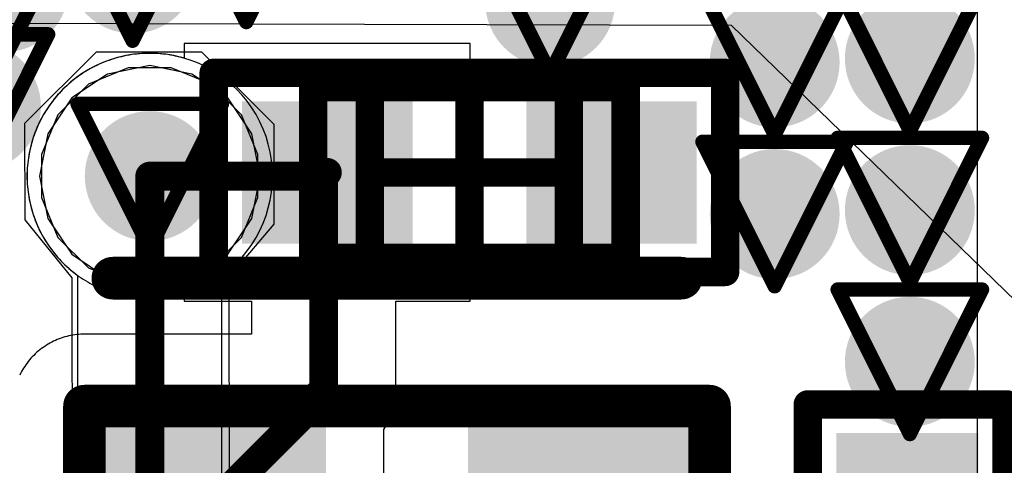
# Model space of a CAD drawing. Header units: inches. Extents: x -2.3 to 12.7, y -2.8 to 6.7.
# Tile 107 of 171: x 0.4135 to 0.5499, y 1.0826 to 1.1443. Entities that reach past the tile are written whole.
import ezdxf

# ---------------------------------------------------------------- set-up
doc = ezdxf.new("R2010")
doc.units = ezdxf.units.IN
doc.header["$MEASUREMENT"] = 0
for name, color, linetype in [('Bottom Layer', 5, 'Continuous'), ('Bottom Overlay', 54, 'Continuous'), ('Bottom Paste', 16, 'Continuous'), ('Bottom Solder', 6, 'Continuous'), ('Drill Drawing', 1, 'Continuous'), ('L2_GND1', 16, 'Continuous'), ('L3_PWR1', 130, 'Continuous'), ('M14 Component Bodies Bottom', 56, 'Continuous'), ('M16 Courtyards Bottom', 56, 'Continuous'), ('M6 Assembly Bottom', 56, 'Continuous'), ('Top Layer', 1, 'Continuous'), ('Top Solder', 216, 'Continuous'), ('Via Holes', 16, 'Continuous')]:
    doc.layers.add(name, color=color, linetype=linetype)

# ---------------------------------------------------------------- blocks, each defined once
blk = doc.blocks.new('FP_FW4000044Q_4_SMD_2_0_1_6___MFG_B_35')
at = {"layer": 'Bottom Layer'}
h = blk.add_hatch(color=5, dxfattribs=at)
edge = h.paths.add_edge_path()
edge.add_arc((-0.04323, -0.00795), 0.00205, 90, 180)
edge.add_line((-0.04528, -0.00795), (-0.04528, -0.03535))
edge.add_arc((-0.04323, -0.03535), 0.00205, 180, 270)
edge.add_line((-0.04323, -0.0374), (-0.01189, -0.0374))
edge.add_arc((-0.01189, -0.03535), 0.00205, 270, 360)
edge.add_line((-0.00984, -0.03535), (-0.00984, -0.00795))
edge.add_arc((-0.01189, -0.00795), 0.00205, 0, 90)
edge.add_line((-0.01189, -0.00591), (-0.04323, -0.00591))
h = blk.add_hatch(color=5, dxfattribs=at)
edge = h.paths.add_edge_path()
edge.add_arc((0.01189, -0.00795), 0.00205, 90, 180)
edge.add_line((0.00984, -0.00795), (0.00984, -0.03535))
edge.add_arc((0.01189, -0.03535), 0.00205, 180, 270)
edge.add_line((0.01189, -0.0374), (0.04323, -0.0374))
edge.add_arc((0.04323, -0.03535), 0.00205, 270, 360)
edge.add_line((0.04528, -0.03535), (0.04528, -0.00795))
edge.add_arc((0.04323, -0.00795), 0.00205, 0, 90)
edge.add_line((0.04323, -0.00591), (0.01189, -0.00591))
at = {"layer": 'Bottom Paste'}
h = blk.add_hatch(color=16, dxfattribs=at)
edge = h.paths.add_edge_path()
edge.add_arc((-0.04323, -0.00795), 0.00205, 90, 180)
edge.add_line((-0.04528, -0.00795), (-0.04528, -0.03535))
edge.add_arc((-0.04323, -0.03535), 0.00205, 180, 270)
edge.add_line((-0.04323, -0.0374), (-0.01189, -0.0374))
edge.add_arc((-0.01189, -0.03535), 0.00205, 270, 360)
edge.add_line((-0.00984, -0.03535), (-0.00984, -0.00795))
edge.add_arc((-0.01189, -0.00795), 0.00205, 0, 90)
edge.add_line((-0.01189, -0.00591), (-0.04323, -0.00591))
h = blk.add_hatch(color=16, dxfattribs=at)
edge = h.paths.add_edge_path()
edge.add_arc((0.01189, -0.00795), 0.00205, 90, 180)
edge.add_line((0.00984, -0.00795), (0.00984, -0.03535))
edge.add_arc((0.01189, -0.03535), 0.00205, 180, 270)
edge.add_line((0.01189, -0.0374), (0.04323, -0.0374))
edge.add_arc((0.04323, -0.03535), 0.00205, 270, 360)
edge.add_line((0.04528, -0.03535), (0.04528, -0.00795))
edge.add_arc((0.04323, -0.00795), 0.00205, 0, 90)
edge.add_line((0.04323, -0.00591), (0.01189, -0.00591))
at = {"layer": 'Bottom Solder'}
h = blk.add_hatch(color=6, dxfattribs=at)
edge = h.paths.add_edge_path()
edge.add_arc((-0.04323, -0.00795), 0.00205, 90, 180)
edge.add_line((-0.04528, -0.00795), (-0.04528, -0.03535))
edge.add_arc((-0.04323, -0.03535), 0.00205, 180, 270)
edge.add_line((-0.04323, -0.0374), (-0.01189, -0.0374))
edge.add_arc((-0.01189, -0.03535), 0.00205, 270, 360)
edge.add_line((-0.00984, -0.03535), (-0.00984, -0.00795))
edge.add_arc((-0.01189, -0.00795), 0.00205, 0, 90)
edge.add_line((-0.01189, -0.00591), (-0.04323, -0.00591))
h = blk.add_hatch(color=6, dxfattribs=at)
edge = h.paths.add_edge_path()
edge.add_arc((0.01189, -0.00795), 0.00205, 90, 180)
edge.add_line((0.00984, -0.00795), (0.00984, -0.03535))
edge.add_arc((0.01189, -0.03535), 0.00205, 180, 270)
edge.add_line((0.01189, -0.0374), (0.04323, -0.0374))
edge.add_arc((0.04323, -0.03535), 0.00205, 270, 360)
edge.add_line((0.04528, -0.03535), (0.04528, -0.00795))
edge.add_arc((0.04323, -0.00795), 0.00205, 0, 90)
edge.add_line((0.04323, -0.00591), (0.01189, -0.00591))
at = {"layer": 'Bottom Overlay'}
blk.add_lwpolyline([(0.03937, -0.05315, 0.00591, 0.00591, 0), (-0.03937, -0.05315, 0.00591, 0.00591, 0)], format="xyseb", dxfattribs=at)
for points in [[(-0.04085, -0.05315, 0.00295, 0.00295, 1), (-0.03789, -0.05315, 0.00295, 0.00295, 1)], [(0.03789, -0.05315, 0.00295, 0.00295, 1), (0.04085, -0.05315, 0.00295, 0.00295, 1)]]:
    blk.add_lwpolyline(points, format="xyseb", close=True, dxfattribs=at)
at = {"layer": 'M6 Assembly Bottom'}
for points in [[(-0.04331, 0.03543, 0.00591, 0.00591, 0), (-0.04331, -0.03543, 0.00591, 0.00591, 0)], [(0.04331, 0.03543, 0.00591, 0.00591, 0), (0.04331, -0.03543, 0.00591, 0.00591, 0)], [(0.04331, -0.03543, 0.00591, 0.00591, 0), (-0.04331, -0.03543, 0.00591, 0.00591, 0)]]:
    blk.add_lwpolyline(points, format="xyseb", dxfattribs=at)
for points in [[(-0.04478, -0.03543, 0.00295, 0.00295, 1), (-0.04183, -0.03543, 0.00295, 0.00295, 1)], [(-0.04478, -0.03543, 0.00295, 0.00295, 1), (-0.04183, -0.03543, 0.00295, 0.00295, 1)], [(0.04183, -0.03543, 0.00295, 0.00295, 1), (0.04478, -0.03543, 0.00295, 0.00295, 1)], [(0.04183, -0.03543, 0.00295, 0.00295, 1), (0.04478, -0.03543, 0.00295, 0.00295, 1)]]:
    blk.add_lwpolyline(points, format="xyseb", close=True, dxfattribs=at)
blk = doc.blocks.new('0402L_B_53')
at = {"layer": 'Bottom Layer'}
blk.add_hatch(color=5, dxfattribs=at).paths.add_polyline_path([(-0.00787, 0.00984), (-0.00787, -0.00984), (-0.0315, -0.00984), (-0.0315, 0.00984)])
at = {"layer": 'Bottom Paste'}
blk.add_hatch(color=16, dxfattribs=at).paths.add_polyline_path([(-0.00787, 0.00984), (-0.00787, -0.00984), (-0.0315, -0.00984), (-0.0315, 0.00984)])
at = {"layer": 'Bottom Solder'}
blk.add_hatch(color=6, dxfattribs=at).paths.add_polyline_path([(-0.00787, 0.00984), (-0.00787, -0.00984), (-0.0315, -0.00984), (-0.0315, 0.00984)])
at = {"layer": 'M16 Courtyards Bottom'}
for points in [[(-0.03543, -0.01378, 0.00394, 0.00394, 0), (-0.03543, 0.01378, 0.00394, 0.00394, 0)], [(0.03543, 0.01378, 0.00394, 0.00394, 0), (-0.03543, 0.01378, 0.00394, 0.00394, 0)], [(0.03543, -0.01378, 0.00394, 0.00394, 0), (-0.03543, -0.01378, 0.00394, 0.00394, 0)]]:
    blk.add_lwpolyline(points, format="xyseb", dxfattribs=at)
for points in [[(-0.03642, 0.01378, 0.00197, 0.00197, 1), (-0.03445, 0.01378, 0.00197, 0.00197, 1)], [(-0.03642, 0.01378, 0.00197, 0.00197, 1), (-0.03445, 0.01378, 0.00197, 0.00197, 1)], [(-0.03642, -0.01378, 0.00197, 0.00197, 1), (-0.03445, -0.01378, 0.00197, 0.00197, 1)], [(-0.03642, -0.01378, 0.00197, 0.00197, 1), (-0.03445, -0.01378, 0.00197, 0.00197, 1)]]:
    blk.add_lwpolyline(points, format="xyseb", close=True, dxfattribs=at)
at = {"layer": 'M6 Assembly Bottom'}
for points in [[(0.03543, 0.01378, 0.00394, 0.00394, 0), (-0.03543, 0.01378, 0.00394, 0.00394, 0)], [(-0.03543, -0.01378, 0.00394, 0.00394, 0), (-0.03543, 0.01378, 0.00394, 0.00394, 0)], [(0.03543, -0.01378, 0.00394, 0.00394, 0), (-0.03543, -0.01378, 0.00394, 0.00394, 0)]]:
    blk.add_lwpolyline(points, format="xyseb", dxfattribs=at)
for points in [[(-0.03642, 0.01378, 0.00197, 0.00197, 1), (-0.03445, 0.01378, 0.00197, 0.00197, 1)], [(-0.03642, 0.01378, 0.00197, 0.00197, 1), (-0.03445, 0.01378, 0.00197, 0.00197, 1)], [(-0.03642, -0.01378, 0.00197, 0.00197, 1), (-0.03445, -0.01378, 0.00197, 0.00197, 1)], [(-0.03642, -0.01378, 0.00197, 0.00197, 1), (-0.03445, -0.01378, 0.00197, 0.00197, 1)]]:
    blk.add_lwpolyline(points, format="xyseb", close=True, dxfattribs=at)
blk = doc.blocks.new('0402L_B_54')
at = {"layer": 'Bottom Layer'}
for points in [[(-0.00787, 0.00984), (-0.00787, -0.00984), (-0.0315, -0.00984), (-0.0315, 0.00984)], [(0.0315, 0.00984), (0.0315, -0.00984), (0.00787, -0.00984), (0.00787, 0.00984)]]:
    blk.add_hatch(color=5, dxfattribs=at).paths.add_polyline_path(points)
at = {"layer": 'Bottom Paste'}
for points in [[(-0.00787, 0.00984), (-0.00787, -0.00984), (-0.0315, -0.00984), (-0.0315, 0.00984)], [(0.0315, 0.00984), (0.0315, -0.00984), (0.00787, -0.00984), (0.00787, 0.00984)]]:
    blk.add_hatch(color=16, dxfattribs=at).paths.add_polyline_path(points)
at = {"layer": 'Bottom Solder'}
for points in [[(-0.00787, 0.00984), (-0.00787, -0.00984), (-0.0315, -0.00984), (-0.0315, 0.00984)], [(0.0315, 0.00984), (0.0315, -0.00984), (0.00787, -0.00984), (0.00787, 0.00984)]]:
    blk.add_hatch(color=6, dxfattribs=at).paths.add_polyline_path(points)
at = {"layer": 'M14 Component Bodies Bottom'}
for points in [[(0.02165, 0.01181, 0.00394, 0.00394, 0), (-0.02165, 0.01181, 0.00394, 0.00394, 0)], [(-0.02165, 0.01181, 0.00394, 0.00394, 0), (-0.02165, -0.01181, 0.00394, 0.00394, 0)], [(-0.01378, -0.01181, 0.00394, 0.00394, 0), (-0.01378, 0.01181, 0.00394, 0.00394, 0)], [(0.01378, -0.01181, 0.00394, 0.00394, 0), (0.01378, 0.01181, 0.00394, 0.00394, 0)], [(0.02165, 0.01181, 0.00394, 0.00394, 0), (0.02165, -0.01181, 0.00394, 0.00394, 0)], [(0.02165, -0.01181, 0.00394, 0.00394, 0), (-0.02165, -0.01181, 0.00394, 0.00394, 0)]]:
    blk.add_lwpolyline(points, format="xyseb", dxfattribs=at)
for points in [[(-0.02264, 0.01181, 0.00197, 0.00197, 1), (-0.02067, 0.01181, 0.00197, 0.00197, 1)], [(-0.02264, 0.01181, 0.00197, 0.00197, 1), (-0.02067, 0.01181, 0.00197, 0.00197, 1)], [(-0.01476, 0.01181, 0.00197, 0.00197, 1), (-0.0128, 0.01181, 0.00197, 0.00197, 1)], [(0.0128, 0.01181, 0.00197, 0.00197, 1), (0.01476, 0.01181, 0.00197, 0.00197, 1)], [(0.02067, 0.01181, 0.00197, 0.00197, 1), (0.02264, 0.01181, 0.00197, 0.00197, 1)], [(0.02067, 0.01181, 0.00197, 0.00197, 1), (0.02264, 0.01181, 0.00197, 0.00197, 1)], [(-0.02264, -0.01181, 0.00197, 0.00197, 1), (-0.02067, -0.01181, 0.00197, 0.00197, 1)], [(-0.02264, -0.01181, 0.00197, 0.00197, 1), (-0.02067, -0.01181, 0.00197, 0.00197, 1)], [(-0.01476, -0.01181, 0.00197, 0.00197, 1), (-0.0128, -0.01181, 0.00197, 0.00197, 1)], [(0.0128, -0.01181, 0.00197, 0.00197, 1), (0.01476, -0.01181, 0.00197, 0.00197, 1)], [(0.02067, -0.01181, 0.00197, 0.00197, 1), (0.02264, -0.01181, 0.00197, 0.00197, 1)], [(0.02067, -0.01181, 0.00197, 0.00197, 1), (0.02264, -0.01181, 0.00197, 0.00197, 1)]]:
    blk.add_lwpolyline(points, format="xyseb", close=True, dxfattribs=at)
at = {"layer": 'M16 Courtyards Bottom'}
for points in [[(0.03543, 0.01378, 0.00394, 0.00394, 0), (-0.03543, 0.01378, 0.00394, 0.00394, 0)], [(-0.03543, -0.01378, 0.00394, 0.00394, 0), (-0.03543, 0.01378, 0.00394, 0.00394, 0)], [(0.03543, 0.01378, 0.00394, 0.00394, 0), (0.03543, -0.01378, 0.00394, 0.00394, 0)], [(0, 0.01181, 0.00394, 0.00394, 0), (0, -0.01181, 0.00394, 0.00394, 0)], [(0.01181, 0, 0.00394, 0.00394, 0), (-0.01181, 0, 0.00394, 0.00394, 0)], [(0.03543, -0.01378, 0.00394, 0.00394, 0), (-0.03543, -0.01378, 0.00394, 0.00394, 0)]]:
    blk.add_lwpolyline(points, format="xyseb", dxfattribs=at)
for points in [[(-0.03642, 0.01378, 0.00197, 0.00197, 1), (-0.03445, 0.01378, 0.00197, 0.00197, 1)], [(-0.03642, 0.01378, 0.00197, 0.00197, 1), (-0.03445, 0.01378, 0.00197, 0.00197, 1)], [(0.03445, 0.01378, 0.00197, 0.00197, 1), (0.03642, 0.01378, 0.00197, 0.00197, 1)], [(0.03445, 0.01378, 0.00197, 0.00197, 1), (0.03642, 0.01378, 0.00197, 0.00197, 1)], [(-0.00098, 0.01181, 0.00197, 0.00197, 1), (0.00098, 0.01181, 0.00197, 0.00197, 1)], [(-0.0128, 0, 0.00197, 0.00197, 1), (-0.01083, 0, 0.00197, 0.00197, 1)], [(0.01083, 0, 0.00197, 0.00197, 1), (0.0128, 0, 0.00197, 0.00197, 1)], [(-0.00098, -0.01181, 0.00197, 0.00197, 1), (0.00098, -0.01181, 0.00197, 0.00197, 1)], [(-0.03642, -0.01378, 0.00197, 0.00197, 1), (-0.03445, -0.01378, 0.00197, 0.00197, 1)], [(-0.03642, -0.01378, 0.00197, 0.00197, 1), (-0.03445, -0.01378, 0.00197, 0.00197, 1)], [(0.03445, -0.01378, 0.00197, 0.00197, 1), (0.03642, -0.01378, 0.00197, 0.00197, 1)], [(0.03445, -0.01378, 0.00197, 0.00197, 1), (0.03642, -0.01378, 0.00197, 0.00197, 1)]]:
    blk.add_lwpolyline(points, format="xyseb", close=True, dxfattribs=at)
at = {"layer": 'M6 Assembly Bottom'}
for points in [[(-0.03543, -0.01378, 0.00394, 0.00394, 0), (-0.03543, 0.01378, 0.00394, 0.00394, 0)], [(0.03543, 0.01378, 0.00394, 0.00394, 0), (-0.03543, 0.01378, 0.00394, 0.00394, 0)], [(0.03543, 0.01378, 0.00394, 0.00394, 0), (0.03543, -0.01378, 0.00394, 0.00394, 0)], [(0.03543, -0.01378, 0.00394, 0.00394, 0), (-0.03543, -0.01378, 0.00394, 0.00394, 0)]]:
    blk.add_lwpolyline(points, format="xyseb", dxfattribs=at)
for points in [[(-0.03642, 0.01378, 0.00197, 0.00197, 1), (-0.03445, 0.01378, 0.00197, 0.00197, 1)], [(-0.03642, 0.01378, 0.00197, 0.00197, 1), (-0.03445, 0.01378, 0.00197, 0.00197, 1)], [(0.03445, 0.01378, 0.00197, 0.00197, 1), (0.03642, 0.01378, 0.00197, 0.00197, 1)], [(0.03445, 0.01378, 0.00197, 0.00197, 1), (0.03642, 0.01378, 0.00197, 0.00197, 1)], [(-0.03642, -0.01378, 0.00197, 0.00197, 1), (-0.03445, -0.01378, 0.00197, 0.00197, 1)], [(-0.03642, -0.01378, 0.00197, 0.00197, 1), (-0.03445, -0.01378, 0.00197, 0.00197, 1)], [(0.03445, -0.01378, 0.00197, 0.00197, 1), (0.03642, -0.01378, 0.00197, 0.00197, 1)], [(0.03445, -0.01378, 0.00197, 0.00197, 1), (0.03642, -0.01378, 0.00197, 0.00197, 1)]]:
    blk.add_lwpolyline(points, format="xyseb", close=True, dxfattribs=at)

msp = doc.modelspace()

# ---------------------------------------------------------------- hatches: boundary and pattern name
at = {"layer": 'Bottom Layer'}
h = msp.add_hatch(color=5, dxfattribs=at)
edge = h.paths.add_edge_path()
edge.add_arc((0.42914, 1.15144), 0.009, 0, 360)
h = msp.add_hatch(color=5, dxfattribs=at)
edge = h.paths.add_edge_path()
edge.add_arc((0.41132, 1.14886), 0.009, 0, 360)
h = msp.add_hatch(color=5, dxfattribs=at)
edge = h.paths.add_edge_path()
edge.add_arc((0.487, 1.14685), 0.009, 0, 360)
h = msp.add_hatch(color=5, dxfattribs=at)
edge = h.paths.add_edge_path()
edge.add_arc((0.51811, 1.13844), 0.009, 0, 360)
h = msp.add_hatch(color=5, dxfattribs=at)
edge = h.paths.add_edge_path()
edge.add_arc((0.53684, 1.13898), 0.009, 0, 360)
h = msp.add_hatch(color=5, dxfattribs=at)
edge = h.paths.add_edge_path()
edge.add_arc((0.40744, 1.13232), 0.009, 0, 360)
h = msp.add_hatch(color=5, dxfattribs=at)
edge = h.paths.add_edge_path()
edge.add_arc((0.43152, 1.12269), 0.009, 0, 360)
h = msp.add_hatch(color=5, dxfattribs=at)
edge = h.paths.add_edge_path()
edge.add_arc((0.53684, 1.11798), 0.009, 0, 360)
h = msp.add_hatch(color=5, dxfattribs=at)
edge = h.paths.add_edge_path()
edge.add_arc((0.51811, 1.11744), 0.009, 0, 360)
h = msp.add_hatch(color=5, dxfattribs=at)
edge = h.paths.add_edge_path()
edge.add_arc((0.53684, 1.09698), 0.009, 0, 360)
at = {"layer": 'L2_GND1'}
h = msp.add_hatch(color=16, dxfattribs=at)
edge = h.paths.add_edge_path()
edge.add_arc((0.42914, 1.15144), 0.009, 0, 360)
h = msp.add_hatch(color=16, dxfattribs=at)
edge = h.paths.add_edge_path()
edge.add_arc((0.41132, 1.14886), 0.009, 0, 360)
h = msp.add_hatch(color=16, dxfattribs=at)
edge = h.paths.add_edge_path()
edge.add_arc((0.487, 1.14685), 0.009, 0, 360)
h = msp.add_hatch(color=16, dxfattribs=at)
edge = h.paths.add_edge_path()
edge.add_arc((0.51811, 1.13844), 0.009, 0, 360)
h = msp.add_hatch(color=16, dxfattribs=at)
edge = h.paths.add_edge_path()
edge.add_arc((0.53684, 1.13898), 0.009, 0, 360)
h = msp.add_hatch(color=16, dxfattribs=at)
edge = h.paths.add_edge_path()
edge.add_arc((0.40744, 1.13232), 0.009, 0, 360)
h = msp.add_hatch(color=16, dxfattribs=at)
edge = h.paths.add_edge_path()
edge.add_arc((0.43152, 1.12269), 0.009, 0, 360)
h = msp.add_hatch(color=16, dxfattribs=at)
edge = h.paths.add_edge_path()
edge.add_arc((0.53684, 1.11798), 0.009, 0, 360)
h = msp.add_hatch(color=16, dxfattribs=at)
edge = h.paths.add_edge_path()
edge.add_arc((0.51811, 1.11744), 0.009, 0, 360)
h = msp.add_hatch(color=16, dxfattribs=at)
edge = h.paths.add_edge_path()
edge.add_arc((0.53684, 1.09698), 0.009, 0, 360)
at = {"layer": 'L3_PWR1'}
h = msp.add_hatch(color=130, dxfattribs=at)
edge = h.paths.add_edge_path()
edge.add_arc((0.42914, 1.15144), 0.009, 0, 360)
h = msp.add_hatch(color=130, dxfattribs=at)
edge = h.paths.add_edge_path()
edge.add_arc((0.41132, 1.14886), 0.009, 0, 360)
h = msp.add_hatch(color=130, dxfattribs=at)
edge = h.paths.add_edge_path()
edge.add_arc((0.487, 1.14685), 0.009, 0, 360)
h = msp.add_hatch(color=130, dxfattribs=at)
edge = h.paths.add_edge_path()
edge.add_arc((0.51811, 1.13844), 0.009, 0, 360)
h = msp.add_hatch(color=130, dxfattribs=at)
edge = h.paths.add_edge_path()
edge.add_arc((0.53684, 1.13898), 0.009, 0, 360)
h = msp.add_hatch(color=130, dxfattribs=at)
edge = h.paths.add_edge_path()
edge.add_arc((0.40744, 1.13232), 0.009, 0, 360)
h = msp.add_hatch(color=130, dxfattribs=at)
edge = h.paths.add_edge_path()
edge.add_arc((0.43152, 1.12269), 0.009, 0, 360)
h = msp.add_hatch(color=130, dxfattribs=at)
edge = h.paths.add_edge_path()
edge.add_arc((0.53684, 1.11798), 0.009, 0, 360)
h = msp.add_hatch(color=130, dxfattribs=at)
edge = h.paths.add_edge_path()
edge.add_arc((0.51811, 1.11744), 0.009, 0, 360)
h = msp.add_hatch(color=130, dxfattribs=at)
edge = h.paths.add_edge_path()
edge.add_arc((0.53684, 1.09698), 0.009, 0, 360)
at = {"layer": 'Top Layer'}
h = msp.add_hatch(color=1, dxfattribs=at)
edge = h.paths.add_edge_path()
edge.add_arc((0.42914, 1.15144), 0.009, 0, 360)
h = msp.add_hatch(color=1, dxfattribs=at)
edge = h.paths.add_edge_path()
edge.add_arc((0.41132, 1.14886), 0.009, 0, 360)
h = msp.add_hatch(color=1, dxfattribs=at)
edge = h.paths.add_edge_path()
edge.add_arc((0.487, 1.14685), 0.009, 0, 360)
h = msp.add_hatch(color=1, dxfattribs=at)
edge = h.paths.add_edge_path()
edge.add_arc((0.51811, 1.13844), 0.009, 0, 360)
h = msp.add_hatch(color=1, dxfattribs=at)
edge = h.paths.add_edge_path()
edge.add_arc((0.53684, 1.13898), 0.009, 0, 360)
h = msp.add_hatch(color=1, dxfattribs=at)
edge = h.paths.add_edge_path()
edge.add_arc((0.40744, 1.13232), 0.009, 0, 360)
h = msp.add_hatch(color=1, dxfattribs=at)
edge = h.paths.add_edge_path()
edge.add_arc((0.43152, 1.12269), 0.009, 0, 360)
h = msp.add_hatch(color=1, dxfattribs=at)
edge = h.paths.add_edge_path()
edge.add_arc((0.53684, 1.11798), 0.009, 0, 360)
h = msp.add_hatch(color=1, dxfattribs=at)
edge = h.paths.add_edge_path()
edge.add_arc((0.51811, 1.11744), 0.009, 0, 360)
h = msp.add_hatch(color=1, dxfattribs=at)
edge = h.paths.add_edge_path()
edge.add_arc((0.53684, 1.09698), 0.009, 0, 360)
at = {"layer": 'Via Holes'}
h = msp.add_hatch(color=7, dxfattribs=at)
edge = h.paths.add_edge_path()
edge.add_arc((0.487, 1.14685), 0.004, 0, 360)
h = msp.add_hatch(color=7, dxfattribs=at)
edge = h.paths.add_edge_path()
edge.add_arc((0.51811, 1.13844), 0.004, 0, 360)
h = msp.add_hatch(color=7, dxfattribs=at)
edge = h.paths.add_edge_path()
edge.add_arc((0.53684, 1.13898), 0.004, 0, 360)
h = msp.add_hatch(color=7, dxfattribs=at)
edge = h.paths.add_edge_path()
edge.add_arc((0.43152, 1.12269), 0.004, 0, 360)
h = msp.add_hatch(color=7, dxfattribs=at)
edge = h.paths.add_edge_path()
edge.add_arc((0.53684, 1.11798), 0.004, 0, 360)
h = msp.add_hatch(color=7, dxfattribs=at)
edge = h.paths.add_edge_path()
edge.add_arc((0.51811, 1.11744), 0.004, 0, 360)
h = msp.add_hatch(color=7, dxfattribs=at)
edge = h.paths.add_edge_path()
edge.add_arc((0.53684, 1.09698), 0.004, 0, 360)

# ---------------------------------------------------------------- linework, layer by layer
at = {"layer": 'Bottom Layer'}
for p, q in [((0.47594, 1.14105), (0.43631, 1.14105)), ((0.43631, 1.14105), (0.43631, 1.13909)), ((0.47594, 1.10536), (0.47594, 1.14105)), ((0.42759, 1.13923), (0.42724, 1.13915)), ((0.42794, 1.13931), (0.42759, 1.13923)), ((0.42829, 1.13938), (0.42794, 1.13931)), ((0.42865, 1.13945), (0.42829, 1.13938)), ((0.429, 1.13951), (0.42865, 1.13945)), ((0.42936, 1.13956), (0.429, 1.13951)), ((0.42972, 1.1396), (0.42936, 1.13956)), ((0.43008, 1.13963), (0.42972, 1.1396)), ((0.43044, 1.13966), (0.43008, 1.13963)), ((0.4308, 1.13968), (0.43044, 1.13966)), ((0.43116, 1.13969), (0.4308, 1.13968)), ((0.43152, 1.13969), (0.43116, 1.13969)), ((0.43188, 1.13969), (0.43152, 1.13969)), ((0.43224, 1.13968), (0.43188, 1.13969)), ((0.4326, 1.13966), (0.43224, 1.13968)), ((0.43296, 1.13963), (0.4326, 1.13966)), ((0.43332, 1.1396), (0.43296, 1.13963)), ((0.43368, 1.13956), (0.43332, 1.1396)), ((0.43404, 1.13951), (0.43368, 1.13956)), ((0.43439, 1.13945), (0.43404, 1.13951)), ((0.43475, 1.13938), (0.43439, 1.13945)), ((0.4351, 1.13931), (0.43475, 1.13938)), ((0.43545, 1.13923), (0.4351, 1.13931)), ((0.4358, 1.13915), (0.43545, 1.13923)), ((0.42387, 1.13787), (0.42355, 1.13771)), ((0.42419, 1.13803), (0.42387, 1.13787)), ((0.42452, 1.13818), (0.42419, 1.13803)), ((0.42485, 1.13833), (0.42452, 1.13818)), ((0.42518, 1.13847), (0.42485, 1.13833)), ((0.42552, 1.1386), (0.42518, 1.13847)), ((0.42586, 1.13872), (0.42552, 1.1386)), ((0.4262, 1.13884), (0.42586, 1.13872)), ((0.42654, 1.13895), (0.4262, 1.13884)), ((0.42689, 1.13905), (0.42654, 1.13895)), ((0.42724, 1.13915), (0.42689, 1.13905)), ((0.43615, 1.13905), (0.4358, 1.13915)), ((0.43623, 1.13903), (0.43615, 1.13905)), ((0.43631, 1.13909), (0.43623, 1.13903)), ((0.4217, 1.13657), (0.42141, 1.13636)), ((0.422, 1.13678), (0.4217, 1.13657)), ((0.4223, 1.13698), (0.422, 1.13678)), ((0.42261, 1.13717), (0.4223, 1.13698)), ((0.42292, 1.13736), (0.42261, 1.13717)), ((0.42323, 1.13754), (0.42292, 1.13736)), ((0.42355, 1.13771), (0.42323, 1.13754)), ((0.42002, 1.13521), (0.41976, 1.13497)), ((0.42029, 1.13546), (0.42002, 1.13521)), ((0.42056, 1.13569), (0.42029, 1.13546)), ((0.42084, 1.13592), (0.42056, 1.13569)), ((0.42112, 1.13614), (0.42084, 1.13592)), ((0.42141, 1.13636), (0.42112, 1.13614)), ((0.41876, 1.13393), (0.41852, 1.13365)), ((0.419, 1.13419), (0.41876, 1.13393)), ((0.41925, 1.13446), (0.419, 1.13419)), ((0.4195, 1.13471), (0.41925, 1.13446)), ((0.41976, 1.13497), (0.4195, 1.13471)), ((0.41764, 1.13251), (0.41743, 1.13221)), ((0.41785, 1.1328), (0.41764, 1.13251)), ((0.41807, 1.13309), (0.41785, 1.1328)), ((0.41829, 1.13337), (0.41807, 1.13309)), ((0.41852, 1.13365), (0.41829, 1.13337)), ((0.41686, 1.1313), (0.41668, 1.13098)), ((0.41704, 1.13161), (0.41686, 1.1313)), ((0.41724, 1.13191), (0.41704, 1.13161)), ((0.41743, 1.13221), (0.41724, 1.13191)), ((0.41603, 1.1297), (0.41588, 1.12937)), ((0.41618, 1.13002), (0.41603, 1.1297)), ((0.41634, 1.13035), (0.41618, 1.13002)), ((0.4165, 1.13067), (0.41634, 1.13035)), ((0.41668, 1.13098), (0.4165, 1.13067)), ((0.41549, 1.12836), (0.41537, 1.12802)), ((0.41561, 1.1287), (0.41549, 1.12836)), ((0.41574, 1.12903), (0.41561, 1.1287)), ((0.41588, 1.12937), (0.41574, 1.12903)), ((0.41507, 1.12698), (0.41498, 1.12663)), ((0.41516, 1.12733), (0.41507, 1.12698)), ((0.41526, 1.12767), (0.41516, 1.12733)), ((0.41537, 1.12802), (0.41526, 1.12767)), ((0.41476, 1.12557), (0.41471, 1.12521)), ((0.41483, 1.12592), (0.41476, 1.12557)), ((0.4149, 1.12627), (0.41483, 1.12592)), ((0.41498, 1.12663), (0.4149, 1.12627)), ((0.41461, 1.12449), (0.41458, 1.12413)), ((0.41466, 1.12485), (0.41461, 1.12449)), ((0.41471, 1.12521), (0.41466, 1.12485)), ((0.41453, 1.12341), (0.41452, 1.12305)), ((0.41452, 1.12305), (0.41452, 1.12269)), ((0.41455, 1.12377), (0.41453, 1.12341)), ((0.41458, 1.12413), (0.41455, 1.12377)), ((0.41452, 1.12269), (0.41452, 1.12233)), ((0.41452, 1.12233), (0.41453, 1.12197)), ((0.41453, 1.12197), (0.41455, 1.12161)), ((0.41455, 1.12161), (0.41458, 1.12125)), ((0.41458, 1.12125), (0.41461, 1.12089)), ((0.41461, 1.12089), (0.41466, 1.12053)), ((0.41466, 1.12053), (0.41471, 1.12018)), ((0.41471, 1.12018), (0.41476, 1.11982)), ((0.41476, 1.11982), (0.41483, 1.11946)), ((0.41483, 1.11946), (0.4149, 1.11911)), ((0.4149, 1.11911), (0.41498, 1.11876)), ((0.41498, 1.11876), (0.41507, 1.11841)), ((0.41507, 1.11841), (0.41516, 1.11806)), ((0.41516, 1.11806), (0.41526, 1.11771)), ((0.41526, 1.11771), (0.41537, 1.11737)), ((0.41537, 1.11737), (0.41549, 1.11703)), ((0.41549, 1.11703), (0.41561, 1.11669)), ((0.41561, 1.11669), (0.41574, 1.11635)), ((0.41574, 1.11635), (0.41588, 1.11602)), ((0.41588, 1.11602), (0.41603, 1.11569)), ((0.41603, 1.11569), (0.41618, 1.11536)), ((0.41618, 1.11536), (0.41634, 1.11504)), ((0.41634, 1.11504), (0.4165, 1.11472)), ((0.4165, 1.11472), (0.41668, 1.1144)), ((0.41668, 1.1144), (0.41686, 1.11409)), ((0.41686, 1.11409), (0.41704, 1.11378)), ((0.41704, 1.11378), (0.41724, 1.11347)), ((0.41724, 1.11347), (0.41743, 1.11317)), ((0.41743, 1.11317), (0.41764, 1.11288)), ((0.41764, 1.11288), (0.41785, 1.11258)), ((0.41785, 1.11258), (0.41807, 1.1123)), ((0.41807, 1.1123), (0.41829, 1.11201)), ((0.41829, 1.11201), (0.41852, 1.11173)), ((0.41852, 1.11173), (0.41876, 1.11146)), ((0.41876, 1.11146), (0.419, 1.11119)), ((0.419, 1.11119), (0.41925, 1.11093)), ((0.41925, 1.11093), (0.4195, 1.11067)), ((0.4195, 1.11067), (0.41976, 1.11042)), ((0.41976, 1.11042), (0.42002, 1.11017)), ((0.42002, 1.11017), (0.42029, 1.10993)), ((0.42029, 1.10993), (0.42056, 1.1097)), ((0.42056, 1.1097), (0.42084, 1.10947)), ((0.42084, 1.10947), (0.42112, 1.10924)), ((0.42112, 1.10924), (0.42141, 1.10902)), ((0.42141, 1.10902), (0.4217, 1.10881)), ((0.4217, 1.10881), (0.422, 1.10861)), ((0.422, 1.10861), (0.4223, 1.10841)), ((0.4223, 1.10841), (0.42261, 1.10822)), ((0.42261, 1.10822), (0.42292, 1.10803)), ((0.42292, 1.10803), (0.42323, 1.10785)), ((0.42323, 1.10785), (0.42355, 1.10768)), ((0.42355, 1.10768), (0.42387, 1.10751)), ((0.42387, 1.10751), (0.42419, 1.10735)), ((0.42419, 1.10735), (0.42452, 1.1072)), ((0.42452, 1.1072), (0.42485, 1.10706)), ((0.42485, 1.10706), (0.42518, 1.10692)), ((0.42518, 1.10692), (0.42552, 1.10679)), ((0.42552, 1.10679), (0.42586, 1.10666)), ((0.42586, 1.10666), (0.4262, 1.10655)), ((0.4262, 1.10655), (0.42654, 1.10644)), ((0.42654, 1.10644), (0.42689, 1.10634)), ((0.42689, 1.10634), (0.42724, 1.10624)), ((0.42724, 1.10624), (0.42759, 1.10615)), ((0.42759, 1.10615), (0.42794, 1.10607)), ((0.42794, 1.10607), (0.42829, 1.106)), ((0.42829, 1.106), (0.42865, 1.10594)), ((0.42865, 1.10594), (0.429, 1.10588)), ((0.429, 1.10588), (0.42936, 1.10583)), ((0.42936, 1.10583), (0.42972, 1.10579)), ((0.42972, 1.10579), (0.43008, 1.10575)), ((0.43008, 1.10575), (0.43044, 1.10573)), ((0.43044, 1.10573), (0.4308, 1.10571)), ((0.4308, 1.10571), (0.43116, 1.1057)), ((0.43116, 1.1057), (0.43152, 1.10569)), ((0.43152, 1.10569), (0.43188, 1.1057)), ((0.43188, 1.1057), (0.43224, 1.10571)), ((0.43224, 1.10571), (0.4326, 1.10573)), ((0.4326, 1.10573), (0.43296, 1.10575)), ((0.43296, 1.10575), (0.43332, 1.10579)), ((0.43332, 1.10579), (0.43368, 1.10583)), ((0.43368, 1.10583), (0.43404, 1.10588)), ((0.43404, 1.10588), (0.43439, 1.10594)), ((0.43439, 1.10594), (0.43475, 1.106)), ((0.43475, 1.106), (0.4351, 1.10607)), ((0.4351, 1.10607), (0.43545, 1.10615)), ((0.43545, 1.10615), (0.4358, 1.10624)), ((0.4358, 1.10624), (0.43615, 1.10634)), ((0.43615, 1.10634), (0.43623, 1.10636)), ((0.43623, 1.10636), (0.43631, 1.1063)), ((0.43631, 1.1063), (0.43631, 1.10536)), ((0.43631, 1.10536), (0.44561, 1.10536)), ((0.44561, 1.10536), (0.44561, 1.10082)), ((0.46562, 1.09316), (0.46562, 1.10536)), ((0.46562, 1.10536), (0.47594, 1.10536)), ((0.41794, 1.09969), (0.41769, 1.09956)), ((0.41819, 1.09982), (0.41794, 1.09969)), ((0.41844, 1.09994), (0.41819, 1.09982)), ((0.4187, 1.10005), (0.41844, 1.09994)), ((0.41897, 1.10015), (0.4187, 1.10005)), ((0.41923, 1.10025), (0.41897, 1.10015)), ((0.4195, 1.10034), (0.41923, 1.10025)), ((0.41977, 1.10042), (0.4195, 1.10034)), ((0.42004, 1.1005), (0.41977, 1.10042)), ((0.42031, 1.10056), (0.42004, 1.1005)), ((0.42059, 1.10062), (0.42031, 1.10056)), ((0.42087, 1.10067), (0.42059, 1.10062)), ((0.42114, 1.10072), (0.42087, 1.10067)), ((0.42142, 1.10075), (0.42114, 1.10072)), ((0.4217, 1.10078), (0.42142, 1.10075)), ((0.42199, 1.1008), (0.4217, 1.10078)), ((0.42227, 1.10081), (0.42199, 1.1008)), ((0.42255, 1.10082), (0.42227, 1.10081)), ((0.44561, 1.10082), (0.42255, 1.10082)), ((0.41585, 1.09826), (0.41565, 1.09807)), ((0.41607, 1.09844), (0.41585, 1.09826)), ((0.41628, 1.09862), (0.41607, 1.09844)), ((0.41651, 1.0988), (0.41628, 1.09862)), ((0.41673, 1.09896), (0.41651, 1.0988)), ((0.41697, 1.09912), (0.41673, 1.09896)), ((0.4172, 1.09928), (0.41697, 1.09912)), ((0.41744, 1.09942), (0.4172, 1.09928)), ((0.41769, 1.09956), (0.41744, 1.09942)), ((0.41469, 1.09703), (0.41452, 1.09681)), ((0.41487, 1.09725), (0.41469, 1.09703)), ((0.41506, 1.09746), (0.41487, 1.09725)), ((0.41525, 1.09767), (0.41506, 1.09746)), ((0.41544, 1.09787), (0.41525, 1.09767)), ((0.41565, 1.09807), (0.41544, 1.09787)), ((0.41375, 1.09563), (0.41362, 1.09538)), ((0.41389, 1.09587), (0.41375, 1.09563)), ((0.41404, 1.09611), (0.41389, 1.09587)), ((0.41419, 1.09635), (0.41404, 1.09611)), ((0.41435, 1.09658), (0.41419, 1.09635)), ((0.41452, 1.09681), (0.41435, 1.09658)), ((0.41362, 1.09538), (0.4135, 1.09513)), ((0.4656, 1.0926), (0.46561, 1.09288)), ((0.46561, 1.09288), (0.46562, 1.09316)), ((0.46562, 1.09316), (0.46562, 1.09316)), ((0.46542, 1.09121), (0.46547, 1.09148)), ((0.46547, 1.09148), (0.46552, 1.09176)), ((0.46552, 1.09176), (0.46555, 1.09204)), ((0.46555, 1.09204), (0.46558, 1.09232)), ((0.46558, 1.09232), (0.4656, 1.0926)), ((0.46505, 1.08985), (0.46514, 1.09012)), ((0.46514, 1.09012), (0.46522, 1.09039)), ((0.46522, 1.09039), (0.4653, 1.09066)), ((0.4653, 1.09066), (0.46536, 1.09093)), ((0.46536, 1.09093), (0.46542, 1.09121)), ((0.4645, 1.08857), (0.46462, 1.08882)), ((0.46462, 1.08882), (0.46474, 1.08907)), ((0.46474, 1.08907), (0.46485, 1.08933)), ((0.46485, 1.08933), (0.46496, 1.08959)), ((0.46496, 1.08959), (0.46505, 1.08985)), ((0.46394, 1.08761), (0.46408, 1.08784)), ((0.46394, 1.06337), (0.46394, 1.08761)), ((0.46408, 1.08784), (0.46423, 1.08808)), ((0.46423, 1.08808), (0.46437, 1.08832)), ((0.46437, 1.08832), (0.4645, 1.08857))]:
    msp.add_line(p, q, dxfattribs=at)
for points in [[(0.43152, 1.12269, 0.004, 0.004, 0), (0.45561, 1.12269, 0.004, 0.004, 0)], [(0.45561, 1.12269, 0.004, 0.004, 0), (0.45613, 1.1232, 0.004, 0.004, 0)], [(0.45561, 1.09316, 0.004, 0.004, 0), (0.45561, 1.12269, 0.004, 0.004, 0)], [(0.45391, 1.09145, 0.004, 0.004, 0), (0.45561, 1.09316, 0.004, 0.004, 0)], [(0.44016, 1.07707, 0.004, 0.004, 0), (0.45391, 1.09081, 0.004, 0.004, 0)], [(0.45391, 1.09081, 0.004, 0.004, 0), (0.45391, 1.09145, 0.004, 0.004, 0)]]:
    msp.add_lwpolyline(points, format="xyseb", dxfattribs=at)
for points in [[(0.43052, 1.12269, 0.002, 0.002, 1), (0.43252, 1.12269, 0.002, 0.002, 1)], [(0.45461, 1.12269, 0.002, 0.002, 1), (0.45661, 1.12269, 0.002, 0.002, 1)], [(0.45461, 1.12269, 0.002, 0.002, 1), (0.45661, 1.12269, 0.002, 0.002, 1)], [(0.45461, 1.12269, 0.002, 0.002, 1), (0.45661, 1.12269, 0.002, 0.002, 1)], [(0.45513, 1.1232, 0.002, 0.002, 1), (0.45713, 1.1232, 0.002, 0.002, 1)], [(0.45461, 1.09316, 0.002, 0.002, 1), (0.45661, 1.09316, 0.002, 0.002, 1)], [(0.45461, 1.09316, 0.002, 0.002, 1), (0.45661, 1.09316, 0.002, 0.002, 1)], [(0.45291, 1.09145, 0.002, 0.002, 1), (0.45491, 1.09145, 0.002, 0.002, 1)], [(0.45291, 1.09145, 0.002, 0.002, 1), (0.45491, 1.09145, 0.002, 0.002, 1)], [(0.45291, 1.09081, 0.002, 0.002, 1), (0.45491, 1.09081, 0.002, 0.002, 1)], [(0.45291, 1.09081, 0.002, 0.002, 1), (0.45491, 1.09081, 0.002, 0.002, 1)]]:
    msp.add_lwpolyline(points, format="xyseb", close=True, dxfattribs=at)
at = {"layer": 'Bottom Solder'}
for p, q in [((0.51211, 1.14354), (0.40722, 1.14384)), ((0.51211, 1.14354), (0.40722, 1.14384)), ((0.55469, 1.1023), (0.51211, 1.14354)), ((0.55469, 1.1023), (0.51211, 1.14354))]:
    msp.add_line(p, q, dxfattribs=at)
at = {"layer": 'Drill Drawing'}
for points in [[(0.4349, 1.16403, 0.002, 0.002, 0), (0.4449, 1.14403, 0.002, 0.002, 0)], [(0.4449, 1.14403, 0.002, 0.002, 0), (0.4549, 1.16403, 0.002, 0.002, 0)], [(0.41914, 1.16144, 0.002, 0.002, 0), (0.42914, 1.14144, 0.002, 0.002, 0)], [(0.42914, 1.14144, 0.002, 0.002, 0), (0.43914, 1.16144, 0.002, 0.002, 0)], [(0.41132, 1.13886, 0.002, 0.002, 0), (0.42132, 1.15886, 0.002, 0.002, 0)], [(0.477, 1.15685, 0.002, 0.002, 0), (0.487, 1.13685, 0.002, 0.002, 0)], [(0.487, 1.13685, 0.002, 0.002, 0), (0.497, 1.15685, 0.002, 0.002, 0)], [(0.50811, 1.14844, 0.002, 0.002, 0), (0.51811, 1.12844, 0.002, 0.002, 0)], [(0.51811, 1.12844, 0.002, 0.002, 0), (0.52811, 1.14844, 0.002, 0.002, 0)], [(0.52684, 1.14898, 0.002, 0.002, 0), (0.53684, 1.12898, 0.002, 0.002, 0)], [(0.53684, 1.12898, 0.002, 0.002, 0), (0.54684, 1.14898, 0.002, 0.002, 0)], [(0.39744, 1.14232, 0.002, 0.002, 0), (0.41744, 1.14232, 0.002, 0.002, 0)], [(0.40744, 1.12232, 0.002, 0.002, 0), (0.41744, 1.14232, 0.002, 0.002, 0)], [(0.42152, 1.13269, 0.002, 0.002, 0), (0.44152, 1.13269, 0.002, 0.002, 0)], [(0.42152, 1.13269, 0.002, 0.002, 0), (0.43152, 1.11269, 0.002, 0.002, 0)], [(0.43152, 1.11269, 0.002, 0.002, 0), (0.44152, 1.13269, 0.002, 0.002, 0)], [(0.50811, 1.12744, 0.002, 0.002, 0), (0.52811, 1.12744, 0.002, 0.002, 0)], [(0.50811, 1.12744, 0.002, 0.002, 0), (0.51811, 1.10744, 0.002, 0.002, 0)], [(0.51811, 1.10744, 0.002, 0.002, 0), (0.52811, 1.12744, 0.002, 0.002, 0)], [(0.52684, 1.12798, 0.002, 0.002, 0), (0.54684, 1.12798, 0.002, 0.002, 0)], [(0.52684, 1.12798, 0.002, 0.002, 0), (0.53684, 1.10798, 0.002, 0.002, 0)], [(0.53684, 1.10798, 0.002, 0.002, 0), (0.54684, 1.12798, 0.002, 0.002, 0)], [(0.52684, 1.10698, 0.002, 0.002, 0), (0.54684, 1.10698, 0.002, 0.002, 0)], [(0.52684, 1.10698, 0.002, 0.002, 0), (0.53684, 1.08698, 0.002, 0.002, 0)], [(0.53684, 1.08698, 0.002, 0.002, 0), (0.54684, 1.10698, 0.002, 0.002, 0)]]:
    msp.add_lwpolyline(points, format="xyseb", dxfattribs=at)
for points in [[(0.4444, 1.14403, 0.001, 0.001, 1), (0.4454, 1.14403, 0.001, 0.001, 1)], [(0.4444, 1.14403, 0.001, 0.001, 1), (0.4454, 1.14403, 0.001, 0.001, 1)], [(0.41694, 1.14232, 0.001, 0.001, 1), (0.41794, 1.14232, 0.001, 0.001, 1)], [(0.41694, 1.14232, 0.001, 0.001, 1), (0.41794, 1.14232, 0.001, 0.001, 1)], [(0.42864, 1.14144, 0.001, 0.001, 1), (0.42964, 1.14144, 0.001, 0.001, 1)], [(0.42864, 1.14144, 0.001, 0.001, 1), (0.42964, 1.14144, 0.001, 0.001, 1)], [(0.4865, 1.13685, 0.001, 0.001, 1), (0.4875, 1.13685, 0.001, 0.001, 1)], [(0.4865, 1.13685, 0.001, 0.001, 1), (0.4875, 1.13685, 0.001, 0.001, 1)], [(0.42102, 1.13269, 0.001, 0.001, 1), (0.42202, 1.13269, 0.001, 0.001, 1)], [(0.42102, 1.13269, 0.001, 0.001, 1), (0.42202, 1.13269, 0.001, 0.001, 1)], [(0.44102, 1.13269, 0.001, 0.001, 1), (0.44202, 1.13269, 0.001, 0.001, 1)], [(0.44102, 1.13269, 0.001, 0.001, 1), (0.44202, 1.13269, 0.001, 0.001, 1)], [(0.53634, 1.12898, 0.001, 0.001, 1), (0.53734, 1.12898, 0.001, 0.001, 1)], [(0.53634, 1.12898, 0.001, 0.001, 1), (0.53734, 1.12898, 0.001, 0.001, 1)], [(0.50761, 1.12744, 0.001, 0.001, 1), (0.50861, 1.12744, 0.001, 0.001, 1)], [(0.50761, 1.12744, 0.001, 0.001, 1), (0.50861, 1.12744, 0.001, 0.001, 1)], [(0.51761, 1.12844, 0.001, 0.001, 1), (0.51861, 1.12844, 0.001, 0.001, 1)], [(0.51761, 1.12844, 0.001, 0.001, 1), (0.51861, 1.12844, 0.001, 0.001, 1)], [(0.52634, 1.12798, 0.001, 0.001, 1), (0.52734, 1.12798, 0.001, 0.001, 1)], [(0.52634, 1.12798, 0.001, 0.001, 1), (0.52734, 1.12798, 0.001, 0.001, 1)], [(0.52761, 1.12744, 0.001, 0.001, 1), (0.52861, 1.12744, 0.001, 0.001, 1)], [(0.52761, 1.12744, 0.001, 0.001, 1), (0.52861, 1.12744, 0.001, 0.001, 1)], [(0.54634, 1.12798, 0.001, 0.001, 1), (0.54734, 1.12798, 0.001, 0.001, 1)], [(0.54634, 1.12798, 0.001, 0.001, 1), (0.54734, 1.12798, 0.001, 0.001, 1)], [(0.43102, 1.11269, 0.001, 0.001, 1), (0.43202, 1.11269, 0.001, 0.001, 1)], [(0.43102, 1.11269, 0.001, 0.001, 1), (0.43202, 1.11269, 0.001, 0.001, 1)], [(0.51761, 1.10744, 0.001, 0.001, 1), (0.51861, 1.10744, 0.001, 0.001, 1)], [(0.51761, 1.10744, 0.001, 0.001, 1), (0.51861, 1.10744, 0.001, 0.001, 1)], [(0.52634, 1.10698, 0.001, 0.001, 1), (0.52734, 1.10698, 0.001, 0.001, 1)], [(0.52634, 1.10698, 0.001, 0.001, 1), (0.52734, 1.10698, 0.001, 0.001, 1)], [(0.53634, 1.10798, 0.001, 0.001, 1), (0.53734, 1.10798, 0.001, 0.001, 1)], [(0.53634, 1.10798, 0.001, 0.001, 1), (0.53734, 1.10798, 0.001, 0.001, 1)], [(0.54634, 1.10698, 0.001, 0.001, 1), (0.54734, 1.10698, 0.001, 0.001, 1)], [(0.54634, 1.10698, 0.001, 0.001, 1), (0.54734, 1.10698, 0.001, 0.001, 1)], [(0.53634, 1.08698, 0.001, 0.001, 1), (0.53734, 1.08698, 0.001, 0.001, 1)], [(0.53634, 1.08698, 0.001, 0.001, 1), (0.53734, 1.08698, 0.001, 0.001, 1)]]:
    msp.add_lwpolyline(points, format="xyseb", close=True, dxfattribs=at)
at = {"layer": 'L2_GND1'}
for p, q in [((0.42854, 1.13769), (0.42302, 1.13541)), ((0.4345, 1.13769), (0.42854, 1.13769)), ((0.44002, 1.13541), (0.4345, 1.13769)), ((0.42302, 1.13541), (0.4188, 1.13119)), ((0.44424, 1.13119), (0.44002, 1.13541)), ((0.4188, 1.13119), (0.41652, 1.12568)), ((0.44652, 1.12568), (0.44424, 1.13119)), ((0.41652, 1.12568), (0.41652, 1.11971)), ((0.44652, 1.11971), (0.44652, 1.12568)), ((0.41652, 1.11971), (0.4188, 1.1142)), ((0.44424, 1.1142), (0.44652, 1.11971)), ((0.4188, 1.1142), (0.42302, 1.10998)), ((0.44002, 1.10998), (0.44424, 1.1142)), ((0.42302, 1.10998), (0.42854, 1.10769)), ((0.4345, 1.10769), (0.44002, 1.10998)), ((0.42854, 1.10769), (0.4345, 1.10769))]:
    msp.add_line(p, q, dxfattribs=at)
at = {"layer": 'L3_PWR1'}
for p, q in [((0.43152, 1.13799), (0.42567, 1.13682)), ((0.43737, 1.13682), (0.43152, 1.13799)), ((0.42567, 1.13682), (0.42071, 1.13351)), ((0.44233, 1.13351), (0.43737, 1.13682)), ((0.42071, 1.13351), (0.41739, 1.12855)), ((0.44565, 1.12855), (0.44233, 1.13351)), ((0.41739, 1.12855), (0.41623, 1.12269)), ((0.44681, 1.12269), (0.44565, 1.12855)), ((0.41623, 1.12269), (0.41739, 1.11684)), ((0.44565, 1.11684), (0.44681, 1.12269)), ((0.41739, 1.11684), (0.42071, 1.11188)), ((0.44233, 1.11188), (0.44565, 1.11684)), ((0.42071, 1.11188), (0.42567, 1.10856)), ((0.43737, 1.10856), (0.44233, 1.11188)), ((0.42567, 1.10856), (0.43152, 1.1074)), ((0.43152, 1.1074), (0.43737, 1.10856))]:
    msp.add_line(p, q, dxfattribs=at)
at = {"layer": 'Top Layer'}
for p, q in [((0.54616, 1.33418), (0.54616, 1.07739)), ((0.54616, 1.33418), (0.54616, 1.07739)), ((0.4282, 1.13938), (0.42712, 1.13912)), ((0.4293, 1.13956), (0.4282, 1.13938)), ((0.43041, 1.13967), (0.4293, 1.13956)), ((0.43152, 1.1397), (0.43041, 1.13967)), ((0.43263, 1.13967), (0.43152, 1.1397)), ((0.43374, 1.13956), (0.43263, 1.13967)), ((0.43484, 1.13938), (0.43374, 1.13956)), ((0.43592, 1.13912), (0.43484, 1.13938)), ((0.424, 1.13795), (0.42301, 1.13742)), ((0.42501, 1.13841), (0.424, 1.13795)), ((0.42605, 1.1388), (0.42501, 1.13841)), ((0.42712, 1.13912), (0.42605, 1.1388)), ((0.43699, 1.1388), (0.43592, 1.13912)), ((0.43803, 1.13841), (0.43699, 1.1388)), ((0.43904, 1.13795), (0.43803, 1.13841)), ((0.44002, 1.13742), (0.43904, 1.13795)), ((0.42207, 1.13684), (0.42117, 1.13619)), ((0.42301, 1.13742), (0.42207, 1.13684)), ((0.44097, 1.13684), (0.44002, 1.13742)), ((0.44187, 1.13619), (0.44097, 1.13684)), ((0.4203, 1.13548), (0.41949, 1.13472)), ((0.42117, 1.13619), (0.4203, 1.13548)), ((0.44273, 1.13548), (0.44187, 1.13619)), ((0.44355, 1.13472), (0.44273, 1.13548)), ((0.41873, 1.13391), (0.41803, 1.13305)), ((0.41949, 1.13472), (0.41873, 1.13391)), ((0.44431, 1.13391), (0.44355, 1.13472)), ((0.44501, 1.13305), (0.44431, 1.13391)), ((0.41803, 1.13305), (0.41738, 1.13214)), ((0.44566, 1.13214), (0.44501, 1.13305)), ((0.41679, 1.1312), (0.41626, 1.13022)), ((0.41738, 1.13214), (0.41679, 1.1312)), ((0.44625, 1.1312), (0.44566, 1.13214)), ((0.44677, 1.13022), (0.44625, 1.1312)), ((0.41626, 1.13022), (0.41581, 1.1292)), ((0.44723, 1.1292), (0.44677, 1.13022)), ((0.41581, 1.1292), (0.41541, 1.12816)), ((0.44763, 1.12816), (0.44723, 1.1292)), ((0.41509, 1.1271), (0.41484, 1.12601)), ((0.41541, 1.12816), (0.41509, 1.1271)), ((0.44795, 1.1271), (0.44763, 1.12816)), ((0.4482, 1.12601), (0.44795, 1.1271)), ((0.41484, 1.12601), (0.41466, 1.12491)), ((0.44838, 1.12491), (0.4482, 1.12601)), ((0.41466, 1.12491), (0.41455, 1.12381)), ((0.44849, 1.12381), (0.44838, 1.12491)), ((0.41455, 1.12381), (0.41451, 1.12269)), ((0.44853, 1.12269), (0.44849, 1.12381)), ((0.41451, 1.12269), (0.41455, 1.12158)), ((0.41455, 1.12158), (0.41466, 1.12047)), ((0.44838, 1.12047), (0.44849, 1.12158)), ((0.44849, 1.12158), (0.44853, 1.12269)), ((0.41466, 1.12047), (0.41484, 1.11937)), ((0.4482, 1.11937), (0.44838, 1.12047)), ((0.41484, 1.11937), (0.41509, 1.11829)), ((0.44795, 1.11829), (0.4482, 1.11937)), ((0.41509, 1.11829), (0.41541, 1.11723)), ((0.44763, 1.11723), (0.44795, 1.11829)), ((0.41541, 1.11723), (0.41581, 1.11618)), ((0.41581, 1.11618), (0.41626, 1.11517)), ((0.44677, 1.11517), (0.44723, 1.11618)), ((0.44723, 1.11618), (0.44763, 1.11723)), ((0.41626, 1.11517), (0.41679, 1.11419)), ((0.44625, 1.11419), (0.44677, 1.11517)), ((0.41679, 1.11419), (0.41738, 1.11324)), ((0.44566, 1.11324), (0.44625, 1.11419)), ((0.41738, 1.11324), (0.41803, 1.11234)), ((0.41803, 1.11234), (0.41873, 1.11148)), ((0.44431, 1.11148), (0.44501, 1.11234)), ((0.44501, 1.11234), (0.44566, 1.11324)), ((0.41873, 1.11148), (0.41949, 1.11067)), ((0.41949, 1.11067), (0.4203, 1.1099)), ((0.44273, 1.1099), (0.44355, 1.11067)), ((0.44355, 1.11067), (0.44431, 1.11148)), ((0.4203, 1.1099), (0.42117, 1.1092)), ((0.42117, 1.1092), (0.42151, 1.10895)), ((0.44153, 1.10895), (0.44187, 1.1092)), ((0.44187, 1.1092), (0.44273, 1.1099)), ((0.42151, 1.10895), (0.42151, 1.03933)), ((0.44153, 1.03933), (0.44153, 1.10895))]:
    msp.add_line(p, q, dxfattribs=at)
msp.add_lwpolyline([(0.43152, 1.03933, 0.004, 0.004, 0), (0.43152, 1.12269, 0.004, 0.004, 0)], format="xyseb", dxfattribs=at)
msp.add_lwpolyline([(0.43052, 1.12269, 0.002, 0.002, 1), (0.43252, 1.12269, 0.002, 0.002, 1)], format="xyseb", close=True, dxfattribs=at)
at = {"layer": 'Top Solder'}
for p, q in [((0.41422, 1.13001), (0.42413, 1.13991)), ((0.42413, 1.13991), (0.43871, 1.13991)), ((0.43871, 1.13991), (0.44872, 1.12989)), ((0.41424, 1.11664), (0.41422, 1.13001)), ((0.44872, 1.12989), (0.44872, 1.11603)), ((0.42078, 1.1086), (0.41424, 1.11664)), ((0.44872, 1.11603), (0.44247, 1.1087)), ((0.42091, 1.03784), (0.42078, 1.1086)), ((0.44247, 1.1087), (0.44265, 1.02064))]:
    msp.add_line(p, q, dxfattribs=at)

# ---------------------------------------------------------------- block references
for name, p, rotation in [('0402L_B_54', (0.47581, 1.1232), 180), ('FP_FW4000044Q_4_SMD_2_0_1_6___MFG_B_35', (0.46578, 1.05541), 180), ('0402L_B_53', (0.53648, 1.05564), 270)]:
    msp.add_blockref(name, p, dxfattribs=dict(rotation=rotation))

doc.saveas('drawing.dxf')
